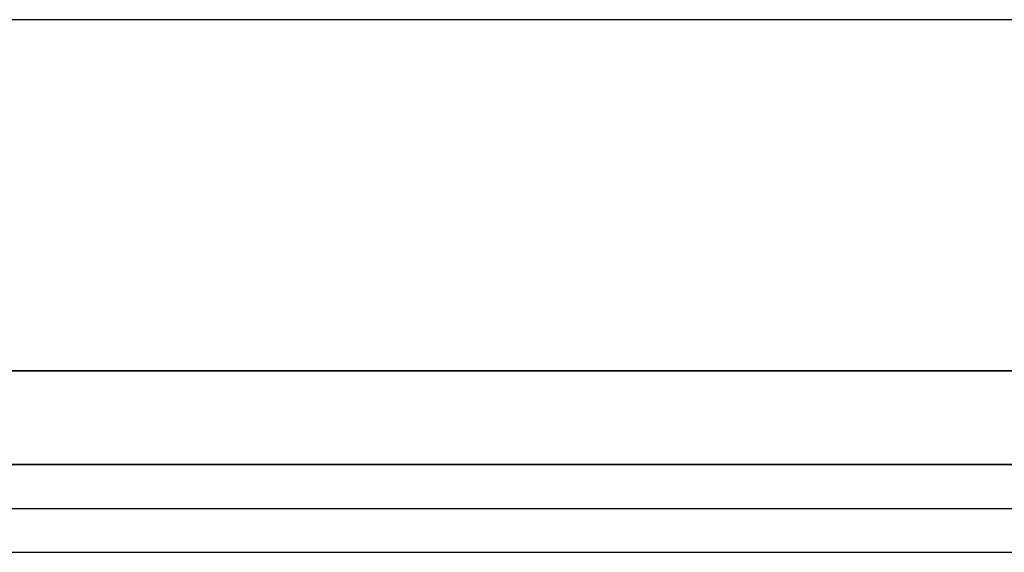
# Model space of a CAD drawing. Extents: x -1765 to 4890, y -3481 to 1222.
# Tile 9 of 98: x -179 to -145, y -2460 to -2442. Entities that reach past the tile are written whole.
import ezdxf

# ---------------------------------------------------------------- set-up
doc = ezdxf.new("R2010")
doc.units = 0
doc.layers.add('1', color=7, linetype='CONTINUOUS')

# ---------------------------------------------------------------- blocks, each defined once
blk = doc.blocks.new('DUTBD__178', base_point=(-70.95570249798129, -3293.921955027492))
at = {"layer": '1', "color": 3, "linetype": 'CONTINUOUS'}
for p, q in [((-185, -2453.751241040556), (-75, -2453.751241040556)), ((-75, -2456.951241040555), (-185, -2456.951241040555))]:
    blk.add_line(p, q, dxfattribs=at)
blk = doc.blocks.new('SV_DUT_BO_STIFFENER__179', base_point=(73.82429750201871, -3290.721955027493))
at = {"layer": '1', "color": 1, "linetype": 'CONTINUOUS'}
for p, q in [((-75, -2441.751241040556), (-185, -2441.751241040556)), ((-75, -2453.751241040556), (-185, -2453.751241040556))]:
    blk.add_line(p, q, dxfattribs=at)
at = {"layer": '1'}
blk.add_blockref('DUTBD__178', (-70.95570249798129, -3293.921955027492), dxfattribs=at)
blk = doc.blocks.new('SV_ISOLATOR__200', base_point=(-50.17570249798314, -3295.421955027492))
at = {"layer": '1', "color": 7, "linetype": 'CONTINUOUS'}
for p, q in [((-185, -2456.951241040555), (-75, -2456.951241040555)), ((-185.0000000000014, -2458.451241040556), (-74.99999999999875, -2458.451241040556))]:
    blk.add_line(p, q, dxfattribs=at)
blk = doc.blocks.new('SV_ISOLATOR__206', base_point=(-50.17570249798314, -3296.921955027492))
at = {"layer": '1', "color": 42, "linetype": 'CONTINUOUS'}
for p, q in [((-185, -2458.451241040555), (-75, -2458.451241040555)), ((-185.0000000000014, -2459.951241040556), (-74.99999999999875, -2459.951241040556))]:
    blk.add_line(p, q, dxfattribs=at)
blk = doc.blocks.new('SV_POGOTOWER__211', base_point=(173.8242975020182, -3337.478711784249))
at = {"layer": '1', "color": 4, "linetype": 'CONTINUOUS'}
blk.add_line((-185.0000000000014, -2459.951241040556), (-130, -2459.951241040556), dxfattribs=at)
at = {"layer": '1'}
for name, p in [('SV_ISOLATOR__200', (-50.17570249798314, -3295.421955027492)), ('SV_ISOLATOR__206', (-50.17570249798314, -3296.921955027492))]:
    blk.add_blockref(name, p, dxfattribs=at)
blk = doc.blocks.new('SIDE_VIEW__215', base_point=(-149.4497234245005, -3345.858052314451))
at = {"layer": '1'}
for name, p in [('SV_DUT_BO_STIFFENER__179', (73.82429750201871, -3290.721955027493)), ('SV_POGOTOWER__211', (173.8242975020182, -3337.478711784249))]:
    blk.add_blockref(name, p, dxfattribs=at)
blk = doc.blocks.new('WPIF_TSK__216', base_point=(-92.1757024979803, -3712.742495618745))
at = {"layer": '1'}
blk.add_blockref('SIDE_VIEW__215', (-149.4497234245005, -3345.858052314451), dxfattribs=at)
blk = doc.blocks.new('C-E2803-62282-1S11B__217', base_point=(-130, -2449.251241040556))
at = {"layer": '1'}
blk.add_blockref('WPIF_TSK__216', (-92.1757024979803, -3712.742495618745), dxfattribs=at)

msp = doc.modelspace()

# ---------------------------------------------------------------- block references
at = {"layer": '1'}
msp.add_blockref('C-E2803-62282-1S11B__217', (-130, -2449.251241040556), dxfattribs=at)

doc.saveas('drawing.dxf')
